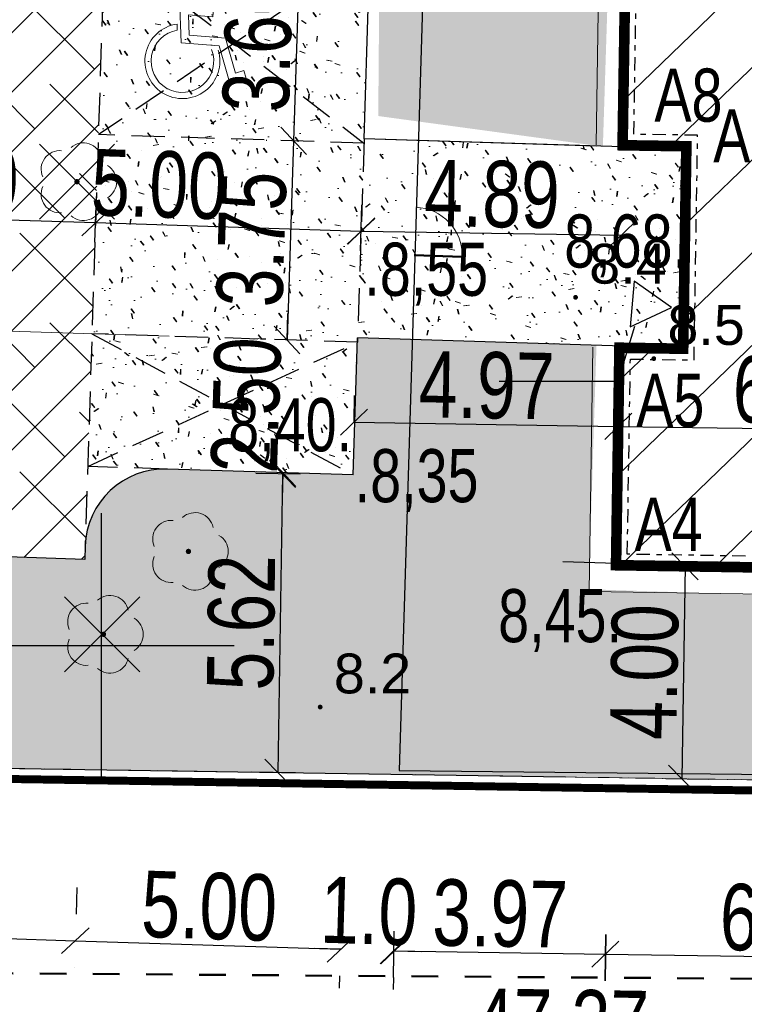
# Model space of a CAD drawing. Extents: x -3 to 10956327, y 0 to 11904415.
# Tile 10 of 14: x 5478148 to 5478162, y 5952193 to 5952212. Entities that reach past the tile are written whole.
import ezdxf

# ---------------------------------------------------------------- set-up
doc = ezdxf.new("R2010")
doc.units = 0
doc.header["$LTSCALE"] = 0.5
doc.header["$PDMODE"] = 33
doc.header["$PDSIZE"] = 0.3
for name, pattern in [('1 1', [2, 1, -1]), ('DASHDOT', [1, 0.5, -0.25, 0, -0.25]), ('EGKK', [4, 3, -1]), ('EGUG', [2, 1, -1]), ('HIDDEN', [0.375, 0.25, -0.125])]:
    doc.linetypes.add(name, pattern=pattern)
doc.layers.get('0').update_dxf_attribs({"color": 251})
doc.layers.get('Defpoints').update_dxf_attribs({"color": 251})
for name, color, linetype, lineweight in [('--budynek', 7, 'Continuous', 20), ('--drzewa do usunięcia', 1, 'Continuous', 30), ('--naw.utw.proj', 251, 'Continuous', 0), ('--tabelka rysunku', 7, 'Continuous', 0), ('--wymiary', 7, 'Continuous', 0), ('--zagos.terenu', 7, 'Continuous', 30), ('--zagosp', 7, 'Continuous', 0), ('EGDE', 7, 'Continuous', 20), ('EGKK', 251, 'Continuous', 20), ('EGUG', 251, 'Continuous', 20), ('OTRN', 251, 'Continuous', 20), ('OTRN_O', 251, 'Continuous', 18), ('OTZ', 3, 'Continuous', 20)]:
    doc.layers.add(name, color=color, linetype=linetype, lineweight=lineweight)
for name, color, linetype in [('--granica', 2, 'Continuous'), ('--proj.bud', 7, 'Continuous'), ('--rzędne terenu', 5, 'Continuous'), ('--trawa', 104, 'Continuous'), ('--utw.ażur', 251, 'Continuous'), ('-pkt tyczenia', 7, 'Continuous'), ('PARSI', 7, 'Continuous'), ('Strzałka', 251, 'Continuous')]:
    doc.layers.add(name, color=color, linetype=linetype)
doc.styles.add('1-500', font='arial.ttf', dxfattribs={"width": 0.75, "height": 1.25})
doc.styles.add('BDOT', font='Arial.ttf', dxfattribs={"width": 0.8999999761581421})
doc.styles.add('STYL-1', font='arial.ttf', dxfattribs={"width": 0.75})
doc.linetypes.add('OGRODZENIE1', pattern='A,0.4,-0.06,[143,RODZLIN.shx,S=0.012,R=0,X=0,Y=0],-0.06,0.4', length=0.92)
doc.dimstyles.new('1-500', dxfattribs={"dimtxt": 1.25, "dimasz": 0.5, "dimexe": 0.5, "dimexo": 1, "dimgap": 0.09, "dimtad": 1, "dimzin": 0, "dimdsep": 46, "dimtxsty": '1-500', "dimblk": 'OBLIQUE', "dimcen": 0.09, "dimclrt": 256, "dimadec": 0, "dimazin": 0, "dimtfac": 1, "dimtdec": 4, "dimtix": 1, "dimtofl": 0, "dimtmove": 2, "dimatfit": 3, "dimldrblk": 'OBLIQUE', "dimfxl": 0.5, "dimfxlon": 1, "dimtvp": 0.9, "dimtolj": 1, "dimtzin": 0, "dimarcsym": 0})

# ---------------------------------------------------------------- blocks, each defined once
blk = doc.blocks.new('OTZL')
at = {"layer": 'OTZ', "color": 0, "lineweight": 18, "const_width": 0.1}
blk.add_lwpolyline([(-0.05, 0, 1), (0.05, 0, 1)], format="xyb", close=True, dxfattribs=at)
at = {"layer": 'OTZ', "color": 0, "lineweight": 18}
for centre, start, end in [((-0.647213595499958, 0.4702282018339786), 83.99999999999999, 204), ((0.247213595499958, 0.7608452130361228), 12, 132), ((0.8, 0), 300.0000000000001, 59.99999999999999), ((-0.647213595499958, -0.4702282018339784), 156, 275.9999999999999), ((0.2472135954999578, -0.7608452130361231), 227.9999999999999, 348)]:
    blk.add_arc(centre, 0.7, start, end, dxfattribs=at)
blk = doc.blocks.new('OTRN')
at = {"layer": 'OTRN', "color": 0, "const_width": 0.09}
blk.add_lwpolyline([(-0.045, 0, 1), (0.045, 0, 1)], format="xyb", close=True, dxfattribs=at)
at = {"layer": 'OTRN_O', "color": 0, "style": 'BDOT'}
blk.add_attdef('RZEDNA', (0.5138805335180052, 0.5151789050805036), '', height=1.5, dxfattribs=at)
blk = doc.blocks.new('mzsk')
at = {"layer": 'PARSI', "color": 0}
for p, q in [((0, -5), (0, 5)), ((5, 0), (-5, 0))]:
    blk.add_line(p, q, dxfattribs=at)
blk = doc.blocks.new('krzyż')
for p, q in [((0, -0.5), (0, 0.5)), ((-0.5, 0), (0.5, 0))]:
    blk.add_line(p, q)
blk = doc.blocks.new('_Oblique')
at = {"color": 0, "linetype": 'ByBlock', "lineweight": -2}
blk.add_line((-0.5, -0.5), (0.5, 0.5), dxfattribs=at)
blk = doc.blocks.new('*D245')
at = {"layer": '--wymiary', "color": 0, "lineweight": -2}
for p, q in [((5478153.220573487, 5952213.122755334), (5478153.234008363, 5952213.122323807)), ((5478153.733750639, 5952213.106272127), (5478153.61817855, 5952209.50812773)), ((5478153.105001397, 5952209.524610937), (5478153.118436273, 5952209.52417941))]:
    blk.add_line(p, q, dxfattribs=at)
at = {"layer": 'Defpoints', "color": 0}
for p in [(5478154.220058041, 5952213.090651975), (5478153.61817855, 5952209.50812773), (5478154.104485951, 5952209.492507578)]:
    blk.add_point(p, dxfattribs=at)
at = {"layer": '--wymiary', "color": 0, "lineweight": -2, "xscale": 0.5, "yscale": 0.5, "zscale": 0.5}
for p, rotation in [((5478153.733750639, 5952213.106272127), 88.16029697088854), ((5478153.61817855, 5952209.50812773), 268.1602969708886)]:
    blk.add_blockref('_Oblique', p, dxfattribs=dict(at, rotation=rotation))
at = {"layer": '--wymiary', "insert": (5478152.948214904, 5952211.330575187), "char_height": 1.25, "attachment_point": 5, "rotation": 88.16029697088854, "style": '1-500'}
blk.add_mtext('\\A1;3.60', dxfattribs=at)
blk = doc.blocks.new('*D248')
at = {"layer": '--wymiary', "color": 0, "lineweight": -2}
for p, q in [((5478144.012689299, 5952194.629524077), (5478149.509854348, 5952194.452955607)), ((5478143.99663762, 5952194.129781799), (5478143.99663762, 5952194.1297818)), ((5478149.493802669, 5952193.953213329), (5478149.493802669, 5952193.95321333))]:
    blk.add_line(p, q, dxfattribs=at)
at = {"layer": 'Defpoints', "color": 0}
for p in [(5478144.028740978, 5952195.129266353), (5478149.525906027, 5952194.952697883), (5478149.509854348, 5952194.452955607)]:
    blk.add_point(p, dxfattribs=at)
at = {"layer": '--wymiary', "color": 0, "lineweight": -2, "xscale": 0.5, "yscale": 0.5, "zscale": 0.5}
for p, rotation in [((5478144.012689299, 5952194.629524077), 178.1602969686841), ((5478149.509854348, 5952194.452955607), 358.160296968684)]:
    blk.add_blockref('_Oblique', p, dxfattribs=dict(at, rotation=rotation))
at = {"layer": '--wymiary', "insert": (5478146.784647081, 5952195.268989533), "char_height": 1.25, "attachment_point": 5, "rotation": 358.16029696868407, "style": '1-500'}
blk.add_mtext('\\A1;5.50', dxfattribs=at)
blk = doc.blocks.new('*D250')
at = {"layer": '--wymiary', "color": 0, "lineweight": -2}
for p, q in [((5478154.507757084, 5952194.292424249), (5478154.007986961, 5952194.307584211)), ((5478155.521607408, 5952194.261670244), (5478156.021377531, 5952194.246510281)), ((5478154.485596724, 5952193.561875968), (5478154.492597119, 5952193.792654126)), ((5478155.499447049, 5952193.531121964), (5478155.506447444, 5952193.761900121))]:
    blk.add_line(p, q, dxfattribs=at)
at = {"layer": 'Defpoints', "color": 0}
for p in [(5478154.515916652, 5952194.561416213), (5478155.529766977, 5952194.530662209), (5478155.521607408, 5952194.261670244)]:
    blk.add_point(p, dxfattribs=at)
at = {"layer": '--wymiary', "color": 0, "lineweight": -2, "xscale": 0.5, "yscale": 0.5, "zscale": 0.5}
for p, rotation in [((5478154.507757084, 5952194.292424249), 358.2625300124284), ((5478155.521607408, 5952194.261670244), 178.2625300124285)]:
    blk.add_blockref('_Oblique', p, dxfattribs=dict(at, rotation=rotation))
at = {"layer": '--wymiary', "insert": (5478155.036758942, 5952195.004837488), "char_height": 1.25, "attachment_point": 5, "rotation": 358.2625300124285, "style": '1-500'}
blk.add_mtext('\\A1;1.0', dxfattribs=at)
blk = doc.blocks.new('*D257')
at = {"layer": '--wymiary', "color": 0, "lineweight": -2}
for p, q in [((5478134.985012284, 5952193.035043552), (5478134.969600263, 5952192.035162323)), ((5478134.977306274, 5952192.535102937), (5478182.337306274, 5952191.805102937)), ((5478182.345012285, 5952192.305043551), (5478182.329600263, 5952191.305162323))]:
    blk.add_line(p, q, dxfattribs=at)
at = {"layer": 'Defpoints', "color": 0}
for p in [(5478135.06, 5952197.9), (5478182.42, 5952197.17), (5478182.337306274, 5952191.805102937)]:
    blk.add_point(p, dxfattribs=at)
at = {"layer": '--wymiary', "color": 0, "lineweight": -2, "xscale": 0.5, "yscale": 0.5, "zscale": 0.5}
for p, rotation in [((5478134.977306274, 5952192.535102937), 179.116921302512), ((5478182.337306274, 5952191.805102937), 359.116921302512)]:
    blk.add_blockref('_Oblique', p, dxfattribs=dict(at, rotation=rotation))
at = {"layer": '--wymiary', "insert": (5478158.668528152, 5952192.898141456), "char_height": 1.25, "attachment_point": 5, "rotation": 359.11692130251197, "style": '1-500'}
blk.add_mtext('\\A1;47.37', dxfattribs=at)
blk = doc.blocks.new('znak-NP')
for p, q in [((-0.1018367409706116, 0.8063013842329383), (-0.002560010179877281, 0.8183068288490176)), ((-0.1018367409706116, 0.8063013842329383), (-0.03108139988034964, 0.221203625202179)), ((-0.002560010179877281, 0.8183068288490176), (0.01549581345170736, 0.6689976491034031)), ((0.3287246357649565, 0.6689976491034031), (0.01549581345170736, 0.6689976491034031)), ((0.3287246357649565, 0.5689976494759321), (0.3287246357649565, 0.6689976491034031)), ((0.02758872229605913, 0.5689976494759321), (0.3287246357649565, 0.5689976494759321)), ((0.02758872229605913, 0.5689976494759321), (0.05755422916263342, 0.3212036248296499)), ((-0.1019698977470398, 0.446616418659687), (-0.0929070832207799, 0.3716732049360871)), ((0.05755422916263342, 0.3212036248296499), (0.5025279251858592, 0.3212036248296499)), ((0.5025279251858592, 0.3212036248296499), (0.6588834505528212, -0.09306038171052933)), ((-0.03108139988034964, 0.221203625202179), (0.4333852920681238, 0.221203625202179)), ((0.4333852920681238, 0.221203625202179), (0.6006370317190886, -0.2219299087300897)), ((0.6588834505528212, -0.09306038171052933), (0.7591329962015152, -0.05522323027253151)), ((0.6006370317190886, -0.2219299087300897), (0.7944445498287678, -0.1487812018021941))]:
    blk.add_line(p, q)
blk.add_lwpolyline([(0.7591329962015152, -0.05522323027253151), (0.7944445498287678, -0.1487812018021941)])
blk.add_circle((-0.03206155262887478, 0.9858730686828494), 0.1225331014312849)
for radius, start, end in [(0.4581092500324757, 102.8611197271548, 21.54431130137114), (0.3831092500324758, 104.0346158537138, 26.0471241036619)]:
    blk.add_arc((0, 0), radius, start, end)
blk = doc.blocks.new('*D272')
at = {"layer": '--wymiary', "color": 0, "lineweight": -2}
for p, q in [((5478149.879096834, 5952207.601738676), (5478149.906798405, 5952208.464180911)), ((5478154.876519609, 5952207.441221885), (5478154.90422118, 5952208.30366412)), ((5478154.888169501, 5952207.803921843), (5478149.890746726, 5952207.964438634))]:
    blk.add_line(p, q, dxfattribs=at)
at = {"layer": 'Defpoints', "color": 0}
for p in [(5478149.890746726, 5952207.964438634), (5478149.846993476, 5952206.602254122), (5478154.844416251, 5952206.441737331)]:
    blk.add_point(p, dxfattribs=at)
at = {"layer": '--wymiary', "color": 0, "lineweight": -2, "xscale": 0.5, "yscale": 0.5, "zscale": 0.5}
for p, rotation in [((5478149.890746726, 5952207.964438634), 178.1602969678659), ((5478154.888169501, 5952207.803921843), 358.160296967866)]:
    blk.add_blockref('_Oblique', p, dxfattribs=dict(at, rotation=rotation))
at = {"layer": '--wymiary', "insert": (5478151.087136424, 5952208.68570256), "char_height": 1.25, "attachment_point": 5, "rotation": 358.1602969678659, "style": '1-500'}
blk.add_mtext('\\A1;5.00', dxfattribs=at)
blk = doc.blocks.new('*D273')
at = {"layer": '--wymiary', "color": 0, "lineweight": -2}
for p, q in [((5478144.381931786, 5952207.778307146), (5478144.409633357, 5952208.640749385)), ((5478149.879096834, 5952207.601738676), (5478149.906798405, 5952208.464180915)), ((5478149.890746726, 5952207.964438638), (5478144.393581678, 5952208.141007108))]:
    blk.add_line(p, q, dxfattribs=at)
at = {"layer": 'Defpoints', "color": 0}
for p in [(5478144.393581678, 5952208.141007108), (5478144.349828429, 5952206.778822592), (5478149.846993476, 5952206.602254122)]:
    blk.add_point(p, dxfattribs=at)
at = {"layer": '--wymiary', "color": 0, "lineweight": -2, "xscale": 0.5, "yscale": 0.5, "zscale": 0.5}
for p, rotation in [((5478144.393581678, 5952208.141007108), 178.1602969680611), ((5478149.890746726, 5952207.964438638), 358.1602969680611)]:
    blk.add_blockref('_Oblique', p, dxfattribs=dict(at, rotation=rotation))
at = {"layer": '--wymiary', "insert": (5478147.16553946, 5952208.780472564), "char_height": 1.25, "attachment_point": 5, "rotation": 358.1602969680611, "style": '1-500'}
blk.add_mtext('\\A1;5.50', dxfattribs=at)
blk = doc.blocks.new('furtka')
at = {"linetype": 'Continuous', "lineweight": 50, "flags": 128}
blk.add_lwpolyline([(0, 0), (0, 1.004999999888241)], dxfattribs=at)
at = {"linetype": 'Continuous'}
blk.add_arc((0, 9.313225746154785e-10), 1.004999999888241, 0, 90, dxfattribs=at)
blk = doc.blocks.new('*D310')
at = {"layer": '--wymiary', "color": 0, "lineweight": -2}
for p, q in [((5478149.541774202, 5952195.452446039), (5478149.52581429, 5952194.95270129)), ((5478154.539676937, 5952195.29191468), (5478154.523717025, 5952194.792169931)), ((5478149.509854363, 5952194.452956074), (5478154.507757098, 5952194.292424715))]:
    blk.add_line(p, q, dxfattribs=at)
at = {"layer": 'Defpoints', "color": 0}
for p in [(5478149.509854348, 5952194.452955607), (5478154.507757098, 5952194.292424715), (5478154.507757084, 5952194.292424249)]:
    blk.add_point(p, dxfattribs=at)
at = {"layer": '--wymiary', "color": 0, "lineweight": -2, "xscale": 0.5, "yscale": 0.5, "zscale": 0.5}
for p, rotation in [((5478149.509854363, 5952194.452956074), 178.1603066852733), ((5478154.507757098, 5952194.292424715), 358.1603066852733)]:
    blk.add_blockref('_Oblique', p, dxfattribs=dict(at, rotation=rotation))
at = {"layer": '--wymiary', "insert": (5478152.032180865, 5952195.10044009), "char_height": 1.25, "attachment_point": 5, "rotation": 358.16030668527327, "style": '1-500'}
blk.add_mtext('\\A1;5.00', dxfattribs=at)
blk = doc.blocks.new('Kancelariax2')
at = {"linetype": 'ByBlock'}
h = blk.add_hatch(dxfattribs=at)
h.set_pattern_fill('ANSI31', color=256, scale=10, style=0)
h.set_pattern_definition([(45, (-5478255.899538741, -5952144.883128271), (-0.8838834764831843, 0.8838834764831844), [])])
h.paths.add_polyline_path([(12, 6.844000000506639), (0, 6.844000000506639), (0, 0), (4.094000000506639, 0), (4.094000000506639, 1.200000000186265), (7.906000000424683, 1.200000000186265), (7.906000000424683, 0), (12, 0)])
at = {"linetype": 'Continuous', "const_width": 0.2}
blk.add_lwpolyline([(12, 6.844000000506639), (0, 6.844000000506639), (0, 0), (4.094000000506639, 0), (4.094000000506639, 1.200000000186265), (7.906000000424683, 1.200000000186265), (7.906000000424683, 0), (12, 0)], close=True, dxfattribs=at)
at = {"linetype": 'DASHDOT'}
blk.add_lwpolyline([(11.79050000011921, 6.634499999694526), (0.2094999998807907, 6.634499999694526), (0.2094999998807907, 0.2094999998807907), (3.884500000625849, 0.2094999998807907), (3.884500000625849, 1.409500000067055), (8.115500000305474, 1.409500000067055), (8.115500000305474, 0.2094999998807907), (11.79050000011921, 0.2094999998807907)], close=True, dxfattribs=at)
blk = doc.blocks.new('*D367')
at = {"layer": '--wymiary', "color": 0, "lineweight": -2}
for p, q in [((5478155.508378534, 5952194.633766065), (5478155.494673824, 5952193.762310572)), ((5478159.496324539, 5952194.571050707), (5478159.482619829, 5952193.699595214)), ((5478155.502535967, 5952194.262248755), (5478159.490481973, 5952194.199533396))]:
    blk.add_line(p, q, dxfattribs=at)
at = {"layer": 'Defpoints', "color": 0}
for p in [(5478155.52410282, 5952195.633642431), (5478159.512048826, 5952195.570927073), (5478159.490481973, 5952194.199533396)]:
    blk.add_point(p, dxfattribs=at)
at = {"layer": '--wymiary', "color": 0, "lineweight": -2, "xscale": 0.5, "yscale": 0.5, "zscale": 0.5}
for p, rotation in [((5478155.502535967, 5952194.262248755), 179.0990276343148), ((5478159.490481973, 5952194.199533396), 359.0990276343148)]:
    blk.add_blockref('_Oblique', p, dxfattribs=dict(at, rotation=rotation))
at = {"layer": '--wymiary', "insert": (5478157.507958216, 5952194.958926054), "char_height": 1.25, "attachment_point": 5, "rotation": 359.0990276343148, "style": '1-500'}
blk.add_mtext('\\A1;3.97', dxfattribs=at)
blk = doc.blocks.new('*D368')
at = {"layer": '--wymiary', "color": 0, "lineweight": -2}
for p, q in [((5478159.493230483, 5952194.572344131), (5478159.479568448, 5952193.69982002)), ((5478166.33639165, 5952194.465193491), (5478166.322729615, 5952193.592669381)), ((5478159.487396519, 5952194.199758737), (5478166.330557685, 5952194.092608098))]:
    blk.add_line(p, q, dxfattribs=at)
at = {"layer": 'Defpoints', "color": 0}
for p in [(5478159.508886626, 5952195.572221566), (5478166.352047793, 5952195.465070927), (5478166.330557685, 5952194.092608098)]:
    blk.add_point(p, dxfattribs=at)
at = {"layer": '--wymiary', "color": 0, "lineweight": -2, "xscale": 0.5, "yscale": 0.5, "zscale": 0.5}
for p, rotation in [((5478159.487396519, 5952194.199758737), 179.1029324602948), ((5478166.330557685, 5952194.092608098), 359.1029324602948)]:
    blk.add_blockref('_Oblique', p, dxfattribs=dict(at, rotation=rotation))
at = {"layer": '--wymiary', "insert": (5478162.920376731, 5952194.874219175), "char_height": 1.25, "attachment_point": 5, "rotation": 359.10293246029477, "style": '1-500'}
blk.add_mtext('\\A1;6.84', dxfattribs=at)
blk = doc.blocks.new('*D415')
at = {"layer": '--wymiary', "color": 0, "lineweight": -2}
for p, q in [((5478154.896480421, 5952207.811444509), (5478159.790231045, 5952207.734484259)), ((5478154.888496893, 5952207.303787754), (5478154.888618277, 5952207.311506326)), ((5478159.782247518, 5952207.226827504), (5478159.782368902, 5952207.234546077))]:
    blk.add_line(p, q, dxfattribs=at)
at = {"layer": 'Defpoints', "color": 0}
for p in [(5478154.90422118, 5952208.30366412), (5478159.797971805, 5952208.22670387), (5478159.790231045, 5952207.734484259)]:
    blk.add_point(p, dxfattribs=at)
at = {"layer": '--wymiary', "color": 0, "lineweight": -2, "xscale": 0.5, "yscale": 0.5, "zscale": 0.5}
for p, rotation in [((5478154.896480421, 5952207.811444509), 179.0990276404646), ((5478159.790231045, 5952207.734484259), 359.0990276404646)]:
    blk.add_blockref('_Oblique', p, dxfattribs=dict(at, rotation=rotation))
at = {"layer": '--wymiary', "insert": (5478157.354804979, 5952208.500999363), "char_height": 1.25, "attachment_point": 5, "rotation": 359.0990276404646, "style": '1-500'}
blk.add_mtext('\\A1;4.89', dxfattribs=at)
blk = doc.blocks.new('*D418')
at = {"layer": '--wymiary', "color": 0, "lineweight": -2}
for p, q in [((5478153.11713187, 5952209.524221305), (5478153.118436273, 5952209.524179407)), ((5478153.61817855, 5952209.508127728), (5478153.497790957, 5952205.760060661)), ((5478152.996744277, 5952205.776154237), (5478152.99804868, 5952205.776112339))]:
    blk.add_line(p, q, dxfattribs=at)
at = {"layer": 'Defpoints', "color": 0}
for p in [(5478154.116616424, 5952209.492117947), (5478153.497790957, 5952205.760060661), (5478153.996228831, 5952205.744050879)]:
    blk.add_point(p, dxfattribs=at)
at = {"layer": '--wymiary', "color": 0, "lineweight": -2, "xscale": 0.5, "yscale": 0.5, "zscale": 0.5}
for p, rotation in [((5478153.61817855, 5952209.508127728), 88.1602969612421), ((5478153.497790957, 5952205.760060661), 268.1602969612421)]:
    blk.add_blockref('_Oblique', p, dxfattribs=dict(at, rotation=rotation))
at = {"layer": '--wymiary', "insert": (5478152.830235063, 5952207.657469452), "char_height": 1.25, "attachment_point": 5, "rotation": 88.1602969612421, "style": '1-500'}
blk.add_mtext('\\A1;3.75', dxfattribs=at)
blk = doc.blocks.new('*D428')
at = {"layer": '--wymiary', "color": 0, "lineweight": -2}
for p, q in [((5478160.68921255, 5952201.505430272), (5478161.487803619, 5952201.493120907)), ((5478160.987863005, 5952201.500826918), (5478160.926214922, 5952197.501302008)), ((5478160.627564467, 5952197.505905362), (5478161.426155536, 5952197.493595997))]:
    blk.add_line(p, q, dxfattribs=at)
at = {"layer": 'Defpoints', "color": 0}
for p in [(5478159.689331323, 5952201.520842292), (5478159.62768324, 5952197.521317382), (5478160.926214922, 5952197.501302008)]:
    blk.add_point(p, dxfattribs=at)
at = {"layer": '--wymiary', "color": 0, "lineweight": -2, "xscale": 0.5, "yscale": 0.5, "zscale": 0.5}
for p, rotation in [((5478160.987863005, 5952201.500826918), 89.11692129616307), ((5478160.926214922, 5952197.501302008), 269.1169212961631)]:
    blk.add_blockref('_Oblique', p, dxfattribs=dict(at, rotation=rotation))
at = {"layer": '--wymiary', "insert": (5478160.229000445, 5952199.51228634), "char_height": 1.25, "attachment_point": 5, "rotation": 89.11692129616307, "style": '1-500'}
blk.add_mtext('\\A1;4.00', dxfattribs=at)
blk = doc.blocks.new('*D434')
at = {"layer": '--wymiary', "color": 0, "lineweight": -2}
for p, q in [((5478153.497790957, 5952205.760060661), (5478153.513842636, 5952206.259802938)), ((5478153.0950384, 5952205.772997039), (5478152.99804868, 5952205.77611234)), ((5478153.014780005, 5952203.274285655), (5478152.917790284, 5952203.277400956)), ((5478153.417532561, 5952203.261349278), (5478153.401480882, 5952202.761607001))]:
    blk.add_line(p, q, dxfattribs=at)
at = {"layer": 'Defpoints', "color": 0}
for p in [(5478154.094522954, 5952205.740893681), (5478153.417532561, 5952203.261349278), (5478154.014264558, 5952203.242182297)]:
    blk.add_point(p, dxfattribs=at)
at = {"layer": '--wymiary', "color": 0, "lineweight": -2, "xscale": 0.5, "yscale": 0.5, "zscale": 0.5}
for p, rotation in [((5478153.497790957, 5952205.760060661), 268.160296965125), ((5478153.417532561, 5952203.261349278), 88.16029696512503)]:
    blk.add_blockref('_Oblique', p, dxfattribs=dict(at, rotation=rotation))
at = {"layer": '--wymiary', "insert": (5478152.729912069, 5952204.534080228), "char_height": 1.25, "attachment_point": 5, "rotation": 88.16029696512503, "style": '1-500'}
blk.add_mtext('\\A1;2.50', dxfattribs=at)
blk = doc.blocks.new('*D435')
at = {"layer": '--wymiary', "color": 0, "lineweight": -2}
for p, q in [((5478153.741015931, 5952203.234254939), (5478152.908904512, 5952203.247080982)), ((5478153.408845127, 5952203.239374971), (5478153.322205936, 5952197.618509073)), ((5478153.65437674, 5952197.613389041), (5478152.822265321, 5952197.626215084))]:
    blk.add_line(p, q, dxfattribs=at)
at = {"layer": 'Defpoints', "color": 0}
for p in [(5478154.740897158, 5952203.218842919), (5478153.322205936, 5952197.618509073), (5478154.654257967, 5952197.597977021)]:
    blk.add_point(p, dxfattribs=at)
at = {"layer": '--wymiary', "color": 0, "lineweight": -2, "xscale": 0.5, "yscale": 0.5, "zscale": 0.5}
for p, rotation in [((5478153.408845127, 5952203.239374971), 89.11692130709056), ((5478153.322205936, 5952197.618509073), 269.1169213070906)]:
    blk.add_blockref('_Oblique', p, dxfattribs=dict(at, rotation=rotation))
at = {"layer": '--wymiary', "insert": (5478152.637487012, 5952200.440163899), "char_height": 1.25, "attachment_point": 5, "rotation": 89.11692130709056, "style": '1-500'}
blk.add_mtext('\\A1;5.62', dxfattribs=at)
blk = doc.blocks.new('*D437')
at = {"layer": '--wymiary', "color": 0, "lineweight": -2}
for p, q in [((5478159.72253544, 5952203.634853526), (5478159.738191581, 5952204.63473096)), ((5478166.565593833, 5952203.527704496), (5478166.581249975, 5952204.52758193)), ((5478159.730363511, 5952204.134792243), (5478166.573421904, 5952204.027643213))]:
    blk.add_line(p, q, dxfattribs=at)
at = {"layer": 'Defpoints', "color": 0}
for p in [(5478166.573421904, 5952204.027643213), (5478159.689907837, 5952201.551096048), (5478166.53296623, 5952201.443947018)]:
    blk.add_point(p, dxfattribs=at)
at = {"layer": '--wymiary', "color": 0, "lineweight": -2, "xscale": 0.5, "yscale": 0.5, "zscale": 0.5}
for p, rotation in [((5478159.730363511, 5952204.134792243), 179.1029324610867), ((5478166.573421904, 5952204.027643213), 359.1029324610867)]:
    blk.add_blockref('_Oblique', p, dxfattribs=dict(at, rotation=rotation))
at = {"layer": '--wymiary', "insert": (5478163.163292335, 5952204.809253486), "char_height": 1.25, "attachment_point": 5, "rotation": 359.1029324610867, "style": '1-500'}
blk.add_mtext('\\A1;6.84', dxfattribs=at)
blk = doc.blocks.new('*D438')
at = {"layer": '--wymiary', "color": 0, "lineweight": -2}
for p, q in [((5478154.756553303, 5952204.218720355), (5478154.7642867, 5952204.71261267)), ((5478159.730355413, 5952204.140840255), (5478159.73808881, 5952204.63473257)), ((5478154.756458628, 5952204.212673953), (5478159.730260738, 5952204.134793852))]:
    blk.add_line(p, q, dxfattribs=at)
at = {"layer": 'Defpoints', "color": 0}
for p in [(5478159.730260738, 5952204.134793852), (5478154.74089716, 5952203.21884292), (5478159.71469927, 5952203.14096282)]:
    blk.add_point(p, dxfattribs=at)
at = {"layer": '--wymiary', "color": 0, "lineweight": -2, "xscale": 0.5, "yscale": 0.5, "zscale": 0.5}
for p, rotation in [((5478154.756458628, 5952204.212673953), 179.102932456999), ((5478159.730260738, 5952204.134793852), 359.1029324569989)]:
    blk.add_blockref('_Oblique', p, dxfattribs=dict(at, rotation=rotation))
at = {"layer": '--wymiary', "insert": (5478157.254759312, 5952204.90176966), "char_height": 1.25, "attachment_point": 5, "rotation": 359.10293245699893, "style": '1-500'}
blk.add_mtext('\\A1;4.97', dxfattribs=at)

msp = doc.modelspace()

# ---------------------------------------------------------------- hatches: boundary and pattern name
at = {"layer": '--naw.utw.proj', "linetype": 'HIDDEN', "transparency": 33554687}
h = msp.add_hatch(dxfattribs=at)
h.set_pattern_fill('02-Tynk zaprawa', color=256)
h.set_pattern_definition([(10, (0.4, 0.6), (-0.02854065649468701, 3.041247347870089), [0, -1]), (12, (0.7, 0.1), (-0.3302907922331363, 2.996816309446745), [0, -1]), (-3, (0, -0.1), (0.6563226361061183, 2.969720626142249), [0, -1.5]), (-82, (0.1, 0.05), (4.155914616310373, -0.8296828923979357), [0, -0.5]), (23, (0, -0.05), (0.6688163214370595, 3.542976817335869), [0, -0.8]), (58, (-0.2, -0.3), (3.763047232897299, -0.5826452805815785), [0, -0.6]), (79, (-0.2, 0.3), (-3.694779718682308, 1.43129411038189), [0, -0.9]), (40, (0.4, 0.6), (-2.830915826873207, 4.151616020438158), [0, -1]), (92, (0.7, 0.1), (-4.008033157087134, 0.1602192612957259), [0, -1]), (-43, (0, -0.1), (5.139665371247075, 4.778476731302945), [0, -1.5]), (-12, (0.1, 0.05), (1.993141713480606, 2.643366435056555), [0, -0.5]), (63, (0, -0.05), (-1.675937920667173, 3.09858549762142), [0, -0.9]), (6, (-0.2, -0.3), (1.549273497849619, -0.3901943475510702), [0, -0.6]), (138, (-0.2, 0.3), (-3.798941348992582, -3.173018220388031), [0, -4.3]), (82, (0.4, 0.6), (-2.901217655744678, 0.9126533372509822), [0.1, -1]), (-12, (0.7, 0.1), (0.9171793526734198, 2.872069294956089), [0.1, -1]), (37, (0, -0.1), (-1.406127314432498, 2.696814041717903), [0.1, -1.5]), (-102, (0.1, 0.05), (3.62151403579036, -2.201053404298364), [0.1, -0.5]), (103, (0, -0.05), (-3.373012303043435, 1.273886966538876), [0.1, -0.8]), (-19, (-0.2, -0.3), (0.2787893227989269, -3.797667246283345), [0.1, -0.6]), (9, (-0.2, 0.3), (0.08128742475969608, 3.961488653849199), [0.1, -0.9]), (-92, (0.4, 0.6), (4.979504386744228, -0.6741928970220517), [0.1, -1]), (-62, (0.7, 0.1), (3.672631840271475, 1.613001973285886), [0.1, -1]), (143, (0, -0.1), (-4.612022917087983, -5.289541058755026), [0.1, -1.5]), (112, (0.1, 0.05), (-3.30600079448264, 0.1742376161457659), [0.1, -0.5]), (-53, (0, -0.05), (3.519673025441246, 0.1479925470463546), [0.1, -0.9]), (126, (-0.2, -0.3), (-0.4367185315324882, 1.536807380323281), [0.1, -0.6]), (38, (-0.2, 0.3), (-2.46513370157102, 4.292215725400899), [0.1, -4.3]), (82, (0.41, 0.6), (-2.901217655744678, 0.9126533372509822), [0.1, -1]), (-12, (0.71, 0.1), (0.9171793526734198, 2.872069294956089), [0.1, -1]), (37, (0.01, -0.1), (-1.406127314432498, 2.696814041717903), [0.1, -1.5]), (-102, (0.11, 0.05), (3.62151403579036, -2.201053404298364), [0.1, -0.5]), (103, (0.01, -0.05), (-3.373012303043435, 1.273886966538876), [0.1, -0.8]), (-19, (-0.21, -0.3), (0.2787893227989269, -3.797667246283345), [0.1, -0.6]), (9, (-0.21, 0.3), (0.08128742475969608, 3.961488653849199), [0.1, -0.9]), (-92, (0.41, 0.6), (4.979504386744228, -0.6741928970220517), [0.1, -1]), (-62, (0.71, 0.1), (3.672631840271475, 1.613001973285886), [0.1, -1]), (143, (0.01, -0.1), (-4.612022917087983, -5.289541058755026), [0.1, -1.5]), (112, (0.11, 0.05), (-3.30600079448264, 0.1742376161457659), [0.1, -0.5]), (-53, (0.01, -0.05), (3.519673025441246, 0.1479925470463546), [0.1, -0.9]), (126, (-0.21, -0.3), (-0.4367185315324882, 1.536807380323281), [0.1, -0.6]), (38, (-0.21, 0.3), (-2.46513370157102, 4.292215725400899), [0.1, -4.3])])
h.paths.add_polyline_path([(5478150.30046765, 5952220.720416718), (5478155.297890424, 5952220.559899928), (5478154.949182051, 5952209.548083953), (5478159.312876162, 5952209.410112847), (5478161.012961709, 5952209.407085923), (5478161.020720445, 5952205.60446179), (5478154.823916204, 5952205.803502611), (5478154.740897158, 5952203.218842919), (5478149.743474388, 5952203.37935971)])
at = {"layer": '--trawa', "linetype": 'HIDDEN', "transparency": 33554687}
h = msp.add_hatch(dxfattribs=at)
h.set_pattern_fill('02-Tynk zaprawa', color=256, scale=2)
h.set_pattern_definition([(10, (0.8, 1.2), (-0.05708131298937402, 6.082494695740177), [0, -2]), (12, (1.4, 0.2), (-0.6605815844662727, 5.993632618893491), [0, -2]), (-3, (0, -0.2), (1.312645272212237, 5.939441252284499), [0, -3]), (-82, (0.2, 0.1), (8.311829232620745, -1.659365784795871), [0, -1]), (23, (0, -0.1), (1.337632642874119, 7.085953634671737), [0, -1.6]), (58, (-0.4, -0.6), (7.526094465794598, -1.165290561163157), [0, -1.2]), (79, (-0.4, 0.6), (-7.389559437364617, 2.86258822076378), [0, -1.8]), (40, (0.8, 1.2), (-5.661831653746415, 8.303232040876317), [0, -2]), (92, (1.4, 0.2), (-8.016066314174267, 0.3204385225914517), [0, -2]), (-43, (0, -0.2), (10.27933074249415, 9.55695346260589), [0, -3]), (-12, (0.2, 0.1), (3.986283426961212, 5.286732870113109), [0, -1]), (63, (0, -0.1), (-3.351875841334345, 6.197170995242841), [0, -1.8]), (6, (-0.4, -0.6), (3.098546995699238, -0.7803886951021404), [0, -1.2]), (138, (-0.4, 0.6), (-7.597882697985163, -6.346036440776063), [0, -8.6]), (82, (0.8, 1.2), (-5.802435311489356, 1.825306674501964), [0.2, -2]), (-12, (1.4, 0.2), (1.83435870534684, 5.744138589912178), [0.2, -2]), (37, (0, -0.2), (-2.812254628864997, 5.393628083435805), [0.2, -3]), (-102, (0.2, 0.1), (7.24302807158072, -4.402106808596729), [0.2, -1]), (103, (0, -0.1), (-6.746024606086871, 2.547773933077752), [0.2, -1.6]), (-19, (-0.4, -0.6), (0.5575786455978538, -7.595334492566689), [0.2, -1.2]), (9, (-0.4, 0.6), (0.1625748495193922, 7.922977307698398), [0.2, -1.8]), (-92, (0.8, 1.2), (9.959008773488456, -1.348385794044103), [0.2, -2]), (-62, (1.4, 0.2), (7.345263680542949, 3.226003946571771), [0.2, -2]), (143, (0, -0.2), (-9.224045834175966, -10.57908211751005), [0.2, -3]), (112, (0.2, 0.1), (-6.612001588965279, 0.3484752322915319), [0.2, -1]), (-53, (0, -0.1), (7.039346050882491, 0.2959850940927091), [0.2, -1.8]), (126, (-0.4, -0.6), (-0.8734370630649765, 3.073614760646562), [0.2, -1.2]), (38, (-0.4, 0.6), (-4.930267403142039, 8.584431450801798), [0.2, -8.6]), (82, (0.82, 1.2), (-5.802435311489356, 1.825306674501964), [0.2, -2]), (-12, (1.42, 0.2), (1.83435870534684, 5.744138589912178), [0.2, -2]), (37, (0.02, -0.2), (-2.812254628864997, 5.393628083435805), [0.2, -3]), (-102, (0.22, 0.1), (7.24302807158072, -4.402106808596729), [0.2, -1]), (103, (0.02, -0.1), (-6.746024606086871, 2.547773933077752), [0.2, -1.6]), (-19, (-0.42, -0.6), (0.5575786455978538, -7.595334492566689), [0.2, -1.2]), (9, (-0.42, 0.6), (0.1625748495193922, 7.922977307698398), [0.2, -1.8]), (-92, (0.82, 1.2), (9.959008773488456, -1.348385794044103), [0.2, -2]), (-62, (1.42, 0.2), (7.345263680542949, 3.226003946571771), [0.2, -2]), (143, (0.02, -0.2), (-9.224045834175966, -10.57908211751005), [0.2, -3]), (112, (0.22, 0.1), (-6.612001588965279, 0.3484752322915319), [0.2, -1]), (-53, (0.02, -0.1), (7.039346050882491, 0.2959850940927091), [0.2, -1.8]), (126, (-0.42, -0.6), (-0.8734370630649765, 3.073614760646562), [0.2, -1.2]), (38, (-0.42, 0.6), (-4.930267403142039, 8.584431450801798), [0.2, -8.6])])
h.paths.add_polyline_path([(5478182.42, 5952197.17), (5478135.06, 5952197.9), (5478135.792403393, 5952220.602299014), (5478143.285356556, 5952220.362348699, -0.4055297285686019), (5478144.737201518, 5952218.863121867), (5478143.836892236, 5952218.843859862), (5478143.756633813, 5952216.345148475), (5478144.656169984, 5952216.316255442), (5478144.246331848, 5952203.556629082, -0.2828408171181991), (5478146.060358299, 5952201.746758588), (5478149.687293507, 5952201.630261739, -0.4453325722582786), (5478151.194546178, 5952203.331977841), (5478154.740897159, 5952203.218842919), (5478154.823916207, 5952205.803502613), (5478159.321596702, 5952205.659037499), (5478159.174113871, 5952201.067405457), (5478167.014070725, 5952200.815586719), (5478167.431414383, 5952213.808885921), (5478159.591457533, 5952214.060704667), (5478159.441790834, 5952209.401081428), (5478159.46993424, 5952210.277279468), (5478159.441790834, 5952209.401081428), (5478155.213159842, 5952209.975935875), (5478155.297890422, 5952220.559899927), (5478156.297374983, 5952220.52779658), (5478156.413721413, 5952224.035690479), (5478141.91721096, 5952224.491491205), (5478141.955734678, 5952225.69087268), (5478139.457023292, 5952225.771131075), (5478139.418499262, 5952224.571749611), (5478135.928484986, 5952224.68384857), (5478135.96, 5952225.92), (5478183.22, 5952225.18)])
at = {"layer": '--utw.ażur'}
h = msp.add_hatch(dxfattribs=at)
h.set_pattern_fill('ANSI38', color=256, scale=0.25, style=0)
h.set_pattern_definition([(45, (0, 0), (-0.5612660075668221, 0.5612660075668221), []), (135, (0, 0), (-1.683798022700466, 0.5612660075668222), [1.984375, -1.190625])])
h.paths.add_polyline_path([(5478144.246331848, 5952203.556629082, -0.2848737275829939), (5478146.060358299, 5952201.746758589), (5478149.687293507, 5952201.630261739), (5478150.30030999, 5952220.715508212), (5478156.301384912, 5952220.53258134), (5478156.413904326, 5952224.035685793), (5478141.91721096, 5952224.491491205), (5478139.418499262, 5952224.571749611), (5478135.905984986, 5952224.68384857), (5478135.769903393, 5952220.602299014), (5478143.285356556, 5952220.362348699, -0.4055734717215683), (5478144.737201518, 5952218.863121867), (5478144.656169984, 5952216.316255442)])

# ---------------------------------------------------------------- linework, layer by layer
at = {"layer": '--granica', "lineweight": 40, "const_width": 0.15, "flags": 128}
msp.add_lwpolyline([(5478135.766418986, 5952226.123055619), (5478183.42570251, 5952225.376803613), (5478182.614283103, 5952196.966981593), (5478134.853574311, 5952197.703158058)], close=True, dxfattribs=at)
at = {"layer": '--rzędne terenu', "flags": 128}
msp.add_lwpolyline([(5478157.487952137, 5952204.984833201), (5478159.730045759, 5952204.9848332), (5478160.044725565, 5952206.017376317)], dxfattribs=at)
at = {"layer": '--wymiary'}
msp.add_line((5478151.274829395, 5952205.831461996), (5478144.326567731, 5952206.054639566), dxfattribs=at)
at = {"layer": '--zagos.terenu', "linetype": 'Continuous'}
for p, q in [((5478154.9449334, 5952209.548220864), (5478155.299907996, 5952220.559835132)), ((5478154.740897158, 5952203.21884292), (5478154.824584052, 5952205.803481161)), ((5478159.82133898, 5952205.642985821), (5478154.823916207, 5952205.803502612)), ((5478154.74089716, 5952203.21884292), (5478151.242701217, 5952203.331204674)), ((5478149.695319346, 5952201.880132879), (5478149.687293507, 5952201.630261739)), ((5478149.687293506, 5952201.63026174), (5478145.689355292, 5952201.758675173))]:
    msp.add_line(p, q, dxfattribs=at)
at = {"layer": '--zagos.terenu', "linetype": 'HIDDEN', "lineweight": 25, "ltscale": 5}
for p, q in [((5478150.059692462, 5952213.224282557), (5478149.695319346, 5952201.880132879)), ((5478154.941543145, 5952209.465621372), (5478149.944120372, 5952209.626138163)), ((5478154.949092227, 5952209.548086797), (5478154.821155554, 5952205.717554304)), ((5478154.821155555, 5952205.717554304), (5478149.823732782, 5952205.878071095)), ((5478149.823732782, 5952205.878071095), (5478154.740897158, 5952203.218842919)), ((5478149.743474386, 5952203.379359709), (5478154.821155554, 5952205.717554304)), ((5478151.242701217, 5952203.331204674), (5478149.743474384, 5952203.379359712))]:
    msp.add_line(p, q, dxfattribs=at)
at = {"layer": '--zagos.terenu', "linetype": 'HIDDEN', "lineweight": 25, "ltscale": 5, "flags": 128}
for points in [[(5478155.137373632, 5952215.562477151), (5478150.059692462, 5952213.224282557), (5478154.941543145, 5952209.465621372)], [(5478155.057115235, 5952213.063765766), (5478149.944120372, 5952209.626138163)]]:
    msp.add_lwpolyline(points, dxfattribs=at)
at = {"layer": '--zagos.terenu', "linetype": 'Continuous', "flags": 128}
msp.add_lwpolyline([(5478159.812618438, 5952209.394061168), (5478154.949092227, 5952209.548086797)], dxfattribs=at)
msp.add_lwpolyline([(5478160.735270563, 5952206.373012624), (5478160.031656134, 5952206.865135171), (5478159.957272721, 5952206.009725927)], close=True, dxfattribs=at)
at = {"layer": '--zagos.terenu', "linetype": 'Continuous'}
msp.add_arc((5478151.194546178, 5952201.831977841), 1.499999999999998, 88.16029695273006, 178.1602969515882, dxfattribs=at)
at = {"layer": '--zagosp', "flags": 128}
msp.add_lwpolyline([(5478159.313170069, 5952209.433701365), (5478159.385094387, 5952214.027138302), (5478167.228132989, 5952213.904331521), (5478167.024603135, 5952200.905924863), (5478159.181564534, 5952201.028731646), (5478159.253488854, 5952205.622168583)], dxfattribs=at)
for p, q in [((5478159.312876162, 5952209.410112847), (5478154.949092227, 5952209.548086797)), ((5478159.689907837, 5952201.551096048), (5478158.690423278, 5952201.583199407)), ((5478135.06, 5952197.9), (5478158.74, 5952197.535))]:
    msp.add_line(p, q)
at = {"color": 34, "linetype": 'OGRODZENIE1', "lineweight": 30, "ltscale": 3}
msp.add_lwpolyline([(5478172.265950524, 5952224.961305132), (5478156.445247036, 5952225.208710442), (5478155.609505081, 5952197.657265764), (5478171.435426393, 5952197.485430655)], close=True, dxfattribs=at)
at = {"layer": 'EGDE', "lineweight": 18}
msp.add_lwpolyline([(5478138.643470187, 5952261.948251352), (5478135.96, 5952225.92), (5478183.22, 5952225.18), (5478182.42, 5952197.17), (5478135.06, 5952197.9), (5478134.539539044, 5952169.915929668)], dxfattribs=at)
msp.add_lwpolyline([(5478135.06, 5952197.9), (5478182.42, 5952197.17), (5478183.22, 5952225.18), (5478135.96, 5952225.92)], close=True, dxfattribs=at)
at = {"layer": 'EGKK', "linetype": 'EGKK', "lineweight": 18}
msp.add_lwpolyline([(5478135.06, 5952197.9), (5478182.42, 5952197.17), (5478183.22, 5952225.18), (5478135.96, 5952225.92)], close=True, dxfattribs=at)
at = {"layer": 'EGUG', "linetype": 'EGUG', "lineweight": 18}
msp.add_lwpolyline([(5478201.196816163, 5952247.221575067), (5478186.09, 5952245.8), (5478183.22, 5952225.18), (5478182.42, 5952197.17), (5478135.06, 5952197.9), (5478134.540479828, 5952169.966513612)], dxfattribs=at)
msp.add_lwpolyline([(5478135.06, 5952197.9), (5478182.42, 5952197.17), (5478183.22, 5952225.18), (5478135.96, 5952225.92)], close=True, dxfattribs=at)
at = {"layer": 'Strzałka', "linetype": '1 1', "lineweight": 50, "flags": 128}
msp.add_lwpolyline([(5478188.434941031, 5952229.331577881), (5478187.552070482, 5952193.553666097), (5478113.250886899, 5952194.09208047), (5478113.161151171, 5952230.255579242), (5478188.434941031, 5952229.331577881), (5478188.434941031, 5952229.331577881)], dxfattribs=at)

# ---------------------------------------------------------------- block references
at = {"layer": '--budynek', "linetype": 'Continuous', "xscale": -0.9000000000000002, "yscale": 0.9000000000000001, "rotation": 268.1767586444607}
msp.add_blockref('furtka', (5478155.889714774, 5952207.35427116), dxfattribs=at)
at = {"layer": '--drzewa do usunięcia', "xscale": 2, "yscale": 2, "zscale": 2, "rotation": 45}
for p in [(5478149.54, 5952208.74, 8.36), (5478150.015, 5952200.22, 8.18)]:
    msp.add_blockref('krzyż', p, dxfattribs=at)
at = {"layer": '--proj.bud', "linetype": 'Continuous', "xscale": -1, "rotation": 269.102932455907}
msp.add_blockref('Kancelariax2', (5478159.689331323, 5952201.520842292), dxfattribs=at)
at = {"layer": '--tabelka rysunku', "color": 104, "xscale": 1.540825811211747, "yscale": 1.540825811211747, "zscale": 1.540825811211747, "rotation": 355.3836478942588}
msp.add_blockref('znak-NP', (5478151.526121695, 5952211.009726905), dxfattribs=at)
at = {"layer": 'OTRN', "xscale": 0.5, "yscale": 0.5, "zscale": 0.5}
for p, values in [((5478158.927165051, 5952206.56343153, 8.429), {'RZEDNA': '8.4'}), ((5478160.4, 5952205.41, 8.454), {'RZEDNA': '8.5'}), ((5478154.12, 5952198.85, 8.24), {'RZEDNA': '8.2'})]:
    msp.add_blockref('OTRN', p, dxfattribs=at).add_auto_attribs(values)
at = {"layer": 'OTZ', "lineweight": 18, "xscale": 0.5, "yscale": 0.5, "zscale": 0.5}
for p in [(5478149.54, 5952208.74, 8.36), (5478151.64, 5952201.78, 8.252), (5478150.04, 5952200.22, 8.18)]:
    msp.add_blockref('OTZL', p, dxfattribs=at)
at = {"layer": 'PARSI', "xscale": 0.5, "yscale": 0.5, "zscale": 0.5}
msp.add_blockref('mzsk', (5478150, 5952200), dxfattribs=at)

# ---------------------------------------------------------------- texts
at = {"layer": '--rzędne terenu', "char_height": 1, "width": 11.89299704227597, "attachment_point": 1, "style": 'STYL-1'}
for s, insert in [('8,68. ', (5478158.714886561, 5952208.122849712, -10.02223846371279)), ('.8,55 ', (5478154.950621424, 5952207.591436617, -10.26)), ('8,40. ', (5478152.38955121, 5952204.664440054, -10.26)), ('.8,35 ', (5478154.770255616, 5952203.705737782, -10.26)), ('8,45. ', (5478157.47018042, 5952201.070826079, -10.02223846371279))]:
    msp.add_mtext(s, dxfattribs=dict(at, insert=insert))
at = {"layer": '-pkt tyczenia', "char_height": 1, "width": 239.7508576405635, "attachment_point": 7, "style": '1-500'}
for s, insert in [('A8', (5478160.412001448, 5952209.855771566)), ('A7', (5478161.519362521, 5952209.10360178)), ('A5', (5478160.069973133, 5952204.109194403)), ('A4', (5478160.038632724, 5952201.790004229))]:
    msp.add_mtext(s, dxfattribs=dict(at, insert=insert))

# ---------------------------------------------------------------- dimensions: what is measured, and where the dimension line sits
at = {"layer": '--wymiary'}
for p1, p2, distance, picture, middle in [((5478154.220058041, 5952213.090651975), (5478154.104485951, 5952209.492507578), -0.4865581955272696, '*D245', (5478152.948214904, 5952211.330575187)), ((5478149.846993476, 5952206.602254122), (5478144.349828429, 5952206.778822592), -1.3628870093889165, '*D273', (5478147.16553946, 5952208.780472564)), ((5478154.116616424, 5952209.492117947), (5478153.996228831, 5952205.744050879), -0.49869492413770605, '*D418', (5478152.830235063, 5952207.657469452)), ((5478154.90422118, 5952208.30366412), (5478159.797971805, 5952208.22670387), -0.4922804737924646, '*D415', (5478157.354804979, 5952208.500999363)), ((5478154.74089716, 5952203.21884292), (5478159.71469927, 5952203.14096282), 0.9939528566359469, '*D438', (5478157.254759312, 5952204.90176966)), ((5478159.689331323, 5952201.520842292), (5478159.62768324, 5952197.521317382), 1.2986859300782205, '*D428', (5478160.229000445, 5952199.51228634)), ((5478135.06, 5952197.9), (5478182.42, 5952197.17), -5.365534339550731, '*D257', (5478158.668528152, 5952192.898141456)), ((5478159.508886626, 5952195.572221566), (5478166.352047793, 5952195.465070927), -1.3726310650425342, '*D368', (5478162.920376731, 5952194.874219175))]:
    dim = msp.add_aligned_dim(p1=p1, p2=p2, distance=distance, dimstyle='1-500', override={"dimtxt": 1.25}, dxfattribs=at)
    dim.commit()
    dim.dimension.update_dxf_attribs({"geometry": picture, "text_midpoint": middle})
dim = msp.add_linear_dim(base=(5478149.890746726, 5952207.964438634), p1=(5478154.844416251, 5952206.441737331), p2=(5478149.846993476, 5952206.602254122), angle=178.1602969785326, dimstyle='1-500', override={"dimtxt": 1.25}, dxfattribs=at)
dim.commit()
dim.dimension.update_dxf_attribs({"geometry": '*D272', "text_midpoint": (5478151.087136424, 5952208.68570256), "dimtype": 161})
for p1, p2, distance, picture, middle in [((5478154.094522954, 5952205.740893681), (5478154.014264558, 5952203.242182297), -0.5970397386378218, '*D434', (5478152.729912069, 5952204.534080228)), ((5478159.689907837, 5952201.551096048), (5478166.53296623, 5952201.443947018), 2.584012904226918, '*D437', (5478163.163292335, 5952204.809253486)), ((5478154.740897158, 5952203.218842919), (5478154.654257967, 5952197.597977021), -1.3322102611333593, '*D435', (5478152.637487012, 5952200.440163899)), ((5478144.028740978, 5952195.129266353), (5478149.525906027, 5952194.952697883), -0.4999999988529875, '*D248', (5478146.784647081, 5952195.268989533)), ((5478149.509854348, 5952194.452955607), (5478154.507757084, 5952194.292424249), 4.6586974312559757e-07, '*D310', (5478152.032180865, 5952195.10044009))]:
    dim = msp.add_aligned_dim(p1=p1, p2=p2, distance=distance, dimstyle='1-500', dxfattribs=at)
    dim.commit()
    dim.dimension.update_dxf_attribs({"geometry": picture, "text_midpoint": middle})
dim = msp.add_aligned_dim(p1=(5478154.515916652, 5952194.561416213), p2=(5478155.529766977, 5952194.530662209), distance=-0.269115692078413, text='1.0', dimstyle='1-500', dxfattribs=at)
dim.commit()
dim.dimension.update_dxf_attribs({"geometry": '*D250', "text_midpoint": (5478155.036758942, 5952195.004837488)})
dim = msp.add_aligned_dim(p1=(5478155.52410282, 5952195.633642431), p2=(5478159.512048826, 5952195.570927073), distance=-1.3715632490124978, text='3.97', dimstyle='1-500', override={"dimtxt": 1.25, "dimtxsty": '1-500'}, dxfattribs=at)
dim.commit()
dim.dimension.update_dxf_attribs({"geometry": '*D367', "text_midpoint": (5478157.507958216, 5952194.958926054)})

doc.saveas('drawing.dxf')
